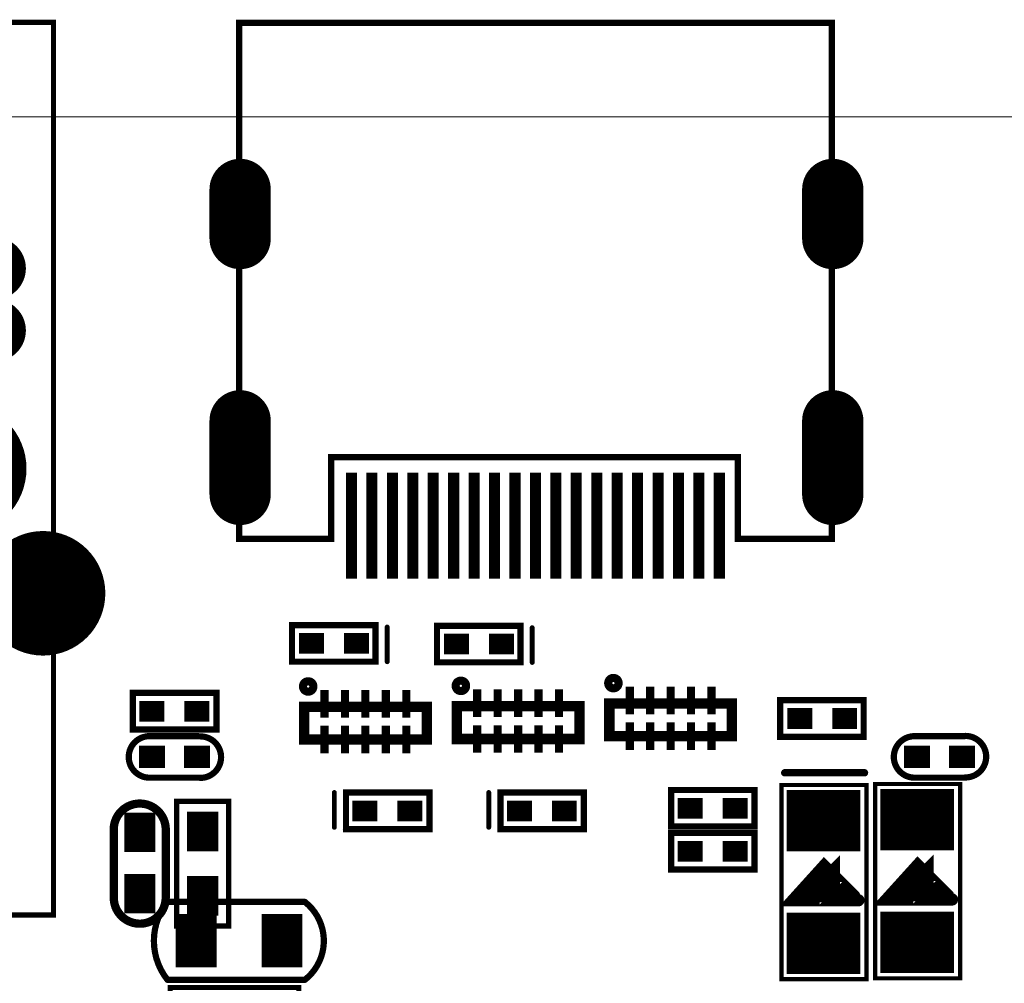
# Model space of a CAD drawing. Extents: x 68 to 180, y 55 to 144.
# Tile 18 of 27: x 101 to 125, y 117 to 140. Entities that reach past the tile are written whole.
import ezdxf

# ---------------------------------------------------------------- set-up
doc = ezdxf.new("R2010")
doc.units = 0
doc.header["$MEASUREMENT"] = 0
doc.layers.get('0').update_dxf_attribs({"linetype": 'CONTINUOUS'})
for name, color, linetype in [('BOARD_OUTLINE_00', 2, 'CONTINUOUS'), ('DRIL_NPLTE_THRU_01', 16, 'CONTINUOUS'), ('DRIL_NPLTE_THRU_02', 4, 'CONTINUOUS'), ('DRIL_NPLTE_THRU_03', 96, 'CONTINUOUS'), ('DRIL_NPLTE_THRU_04', 136, 'CONTINUOUS'), ('DRIL_NPLTE_THRU_05', 34, 'CONTINUOUS'), ('DRIL_NPLTE_THRU_06', 176, 'CONTINUOUS'), ('DRIL_PLTE_THRU_01', 16, 'CONTINUOUS'), ('DRIL_PLTE_THRU_02', 4, 'CONTINUOUS'), ('DRIL_PLTE_THRU_03', 96, 'CONTINUOUS'), ('DRIL_PLTE_THRU_04', 136, 'CONTINUOUS'), ('DRIL_PLTE_THRU_05', 34, 'CONTINUOUS'), ('DRIL_PLTE_THRU_06', 176, 'CONTINUOUS'), ('DRIL_SYMBOL', 2, 'CONTINUOUS'), ('PADS_BOT', 5, 'CONTINUOUS'), ('PADS_INNER', 1, 'CONTINUOUS'), ('PADS_TOP', 1, 'CONTINUOUS'), ('PADS_XR_04', 4, 'CONTINUOUS'), ('PART_BOT_2DLINE_00', 253, 'CONTINUOUS'), ('PART_TOP_2DLINE_00', 67, 'CONTINUOUS'), ('PART_TOP_2DLINE_129', 130, 'CONTINUOUS')]:
    doc.layers.add(name, color=color, linetype=linetype)

# ---------------------------------------------------------------- blocks, each defined once
blk = doc.blocks.new('BOARD_5728')
at = {"layer": 'BOARD_OUTLINE_00', "const_width": 0.0254}
blk.add_lwpolyline([(0, -12.664, -0.306685), (1, -11.664), (110.44, -11.664, -0.233627), (111.44, -12.664), (111.44, -92.464, -0.199366), (110.44, -93.464), (1, -93.464, -0.298113), (0, -92.464), (0, -85.073), (12, -85.073), (12, -50.989), (2.337, -50.989), (2.356, -32.194), (0, -32.194)], format="xyb", close=True, dxfattribs=at)
blk = doc.blocks.new('SMOOTH_0$2032')
at = {"const_width": 0.1016}
blk.add_lwpolyline([(-0.0508, 0, 1), (0.0508, 0, 1)], format="xyb", close=True, dxfattribs=at)
blk = doc.blocks.new('PART_BODY_TOP_5734')
at = {"layer": 'PART_TOP_2DLINE_00', "const_width": 0.2032}
blk.add_lwpolyline([(-0.025146, 0.635), (1.575054, 0.635, -1.036434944), (1.575054, -0.635), (-0.025146, -0.635, -1.07236871)], format="xyb", close=True, dxfattribs=at)
at = {"layer": 'PART_TOP_2DLINE_00'}
for p in [(-0.025146, 0.635), (1.575054, 0.635), (-0.025146, -0.635), (1.575054, -0.635)]:
    blk.add_blockref('SMOOTH_0$2032', p, dxfattribs=at)
blk = doc.blocks.new('DRIL_HOLE_0')
blk.add_lwpolyline([(0, 0, 1), (0, 0, 1)], format="xyb", close=True)
blk = doc.blocks.new('PAD_0')
blk.add_lwpolyline([(0, 0, 1), (0, 0, 1)], format="xyb", close=True)
blk = doc.blocks.new('PAD_7')
at = {"const_width": 0.762}
blk.add_lwpolyline([(-0.4826, 0), (0.4826, 0)], dxfattribs=at)
blk = doc.blocks.new('STK_TOP_19')
at = {"layer": 'DRIL_PLTE_THRU_01'}
blk.add_blockref('DRIL_HOLE_0', (0, 0), dxfattribs=at)
at = {"layer": 'DRIL_PLTE_THRU_02'}
blk.add_blockref('DRIL_HOLE_0', (0, 0), dxfattribs=at)
at = {"layer": 'DRIL_PLTE_THRU_03'}
blk.add_blockref('DRIL_HOLE_0', (0, 0), dxfattribs=at)
at = {"layer": 'DRIL_PLTE_THRU_04'}
blk.add_blockref('DRIL_HOLE_0', (0, 0), dxfattribs=at)
at = {"layer": 'DRIL_PLTE_THRU_05'}
blk.add_blockref('DRIL_HOLE_0', (0, 0), dxfattribs=at)
at = {"layer": 'DRIL_PLTE_THRU_06'}
blk.add_blockref('DRIL_HOLE_0', (0, 0), dxfattribs=at)
at = {"layer": 'PADS_BOT'}
blk.add_blockref('PAD_0', (0, 0), dxfattribs=at)
at = {"layer": 'PADS_INNER'}
blk.add_blockref('PAD_0', (0, 0), dxfattribs=at)
at = {"layer": 'PADS_TOP'}
blk.add_blockref('PAD_7', (0, 0), dxfattribs=at)
blk = doc.blocks.new('SYM_TOP_17')
for name, p in [('PART_BODY_TOP_5734', (0, 0)), ('STK_TOP_19', (0, 0)), ('STK_TOP_19', (1.500124, 0))]:
    blk.add_blockref(name, p)
blk = doc.blocks.new('PART_TOP_42')
blk.add_blockref('SYM_TOP_17', (0, 0))
blk = doc.blocks.new('SMOOTH_0$1524')
at = {"const_width": 0.0762}
blk.add_lwpolyline([(-0.0381, 0, 1), (0.0381, 0, 1)], format="xyb", close=True, dxfattribs=at)
blk = doc.blocks.new('PART_BODY_BOT_5737')
at = {"layer": 'PART_BOT_2DLINE_00', "const_width": 0.1524}
blk.add_lwpolyline([(-1.750822, 0.96266), (1.61183, 0.96266, -0.486113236), (1.61183, -0.94234), (-1.750822, -0.94234, -0.348726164)], format="xyb", close=True, dxfattribs=at)
at = {"layer": 'PART_BOT_2DLINE_00'}
for p in [(-1.750822, 0.96266), (1.61183, 0.96266), (-1.750822, -0.94234), (1.61183, -0.94234)]:
    blk.add_blockref('SMOOTH_0$1524', p, dxfattribs=at)
blk = doc.blocks.new('PAD_8')
at = {"const_width": 0.999998}
blk.add_lwpolyline([(-0.649986, 0), (0.649986, 0)], dxfattribs=at)
blk = doc.blocks.new('STK_BOT_21')
at = {"layer": 'DRIL_PLTE_THRU_01'}
blk.add_blockref('DRIL_HOLE_0', (0, 0), dxfattribs=at)
at = {"layer": 'DRIL_PLTE_THRU_02'}
blk.add_blockref('DRIL_HOLE_0', (0, 0), dxfattribs=at)
at = {"layer": 'DRIL_PLTE_THRU_03'}
blk.add_blockref('DRIL_HOLE_0', (0, 0), dxfattribs=at)
at = {"layer": 'DRIL_PLTE_THRU_04'}
blk.add_blockref('DRIL_HOLE_0', (0, 0), dxfattribs=at)
at = {"layer": 'DRIL_PLTE_THRU_05'}
blk.add_blockref('DRIL_HOLE_0', (0, 0), dxfattribs=at)
at = {"layer": 'DRIL_PLTE_THRU_06'}
blk.add_blockref('DRIL_HOLE_0', (0, 0), dxfattribs=at)
at = {"layer": 'PADS_BOT', "rotation": 90}
blk.add_blockref('PAD_8', (0, 0), dxfattribs=at)
at = {"layer": 'PADS_INNER'}
blk.add_blockref('PAD_0', (0, 0), dxfattribs=at)
at = {"layer": 'PADS_TOP'}
blk.add_blockref('PAD_0', (0, 0), dxfattribs=at)
blk = doc.blocks.new('SYM_BOT_20')
for name, p in [('PART_BODY_BOT_5737', (0, 0)), ('STK_BOT_21', (-1.050036, 0.004572)), ('STK_BOT_21', (1.050036, 0.004572))]:
    blk.add_blockref(name, p)
blk = doc.blocks.new('PART_BOT_54')
blk.add_blockref('SYM_BOT_20', (0, 0))
blk = doc.blocks.new('SMOOTH_0$127')
at = {"const_width": 0.0635}
blk.add_lwpolyline([(-0.03175, 0, 1), (0.03175, 0, 1)], format="xyb", close=True, dxfattribs=at)
blk = doc.blocks.new('PART_BODY_BOT_5740')
at = {"layer": 'PART_BOT_2DLINE_00', "const_width": 0.127}
blk.add_lwpolyline([(-1.6, 1.25), (1.55, 1.25), (1.55, -1.25), (-1.6, -1.25)], close=True, dxfattribs=at)
at = {"layer": 'PART_BOT_2DLINE_00'}
for p in [(-1.6, 1.25), (1.55, 1.25), (-1.6, -1.25), (1.55, -1.25)]:
    blk.add_blockref('SMOOTH_0$127', p, dxfattribs=at)
blk = doc.blocks.new('PAD_9')
at = {"const_width": 1}
blk.add_lwpolyline([(-1.1, 0), (1.1, 0)], dxfattribs=at)
blk = doc.blocks.new('STK_BOT_25')
at = {"layer": 'DRIL_NPLTE_THRU_01'}
blk.add_blockref('DRIL_HOLE_0', (0, 0), dxfattribs=at)
at = {"layer": 'DRIL_NPLTE_THRU_02'}
blk.add_blockref('DRIL_HOLE_0', (0, 0), dxfattribs=at)
at = {"layer": 'DRIL_NPLTE_THRU_03'}
blk.add_blockref('DRIL_HOLE_0', (0, 0), dxfattribs=at)
at = {"layer": 'DRIL_NPLTE_THRU_04'}
blk.add_blockref('DRIL_HOLE_0', (0, 0), dxfattribs=at)
at = {"layer": 'DRIL_NPLTE_THRU_05'}
blk.add_blockref('DRIL_HOLE_0', (0, 0), dxfattribs=at)
at = {"layer": 'DRIL_NPLTE_THRU_06'}
blk.add_blockref('DRIL_HOLE_0', (0, 0), dxfattribs=at)
at = {"layer": 'PADS_BOT', "rotation": 90}
blk.add_blockref('PAD_9', (0, 0), dxfattribs=at)
at = {"layer": 'PADS_INNER'}
blk.add_blockref('PAD_0', (0, 0), dxfattribs=at)
at = {"layer": 'PADS_TOP'}
blk.add_blockref('PAD_0', (0, 0), dxfattribs=at)
blk = doc.blocks.new('SYM_BOT_23')
for name, p in [('STK_BOT_25', (-0.85, 0)), ('STK_BOT_25', (0.85, 0)), ('PART_BODY_BOT_5740', (0, 0))]:
    blk.add_blockref(name, p)
blk = doc.blocks.new('PART_BOT_56')
blk.add_blockref('SYM_BOT_23', (0, 0))
blk = doc.blocks.new('SMOOTH_0$0508')
at = {"const_width": 0.0254}
blk.add_lwpolyline([(-0.0127, 0, 1), (0.0127, 0, 1)], format="xyb", close=True, dxfattribs=at)
blk = doc.blocks.new('PART_BODY_TOP_5752')
at = {"layer": 'PART_TOP_2DLINE_00', "const_width": 0.152}
blk.add_lwpolyline([(11.75, -0.325), (11.75, 12.3), (-2.75, 12.3), (-2.75, -0.325), (-0.5, -0.325), (-0.5, 1.675), (9.45, 1.675), (9.45, -0.325)], close=True, dxfattribs=at)
at = {"layer": 'PART_TOP_2DLINE_129', "const_width": 0.0508}
for points in [[(-3.126, 7.24), (-3.126, 8.01, -1), (-2.324, 8.01), (-2.324, 7.24, -1)], [(11.374, 7.24), (11.374, 8.01, -1), (12.176, 8.01), (12.176, 7.24, -1)], [(-3.126, 0.815), (-3.126, 2.515, -1), (-2.324, 2.515), (-2.324, 0.815, -1)], [(11.374, 0.815), (11.374, 2.515, -1), (12.176, 2.515), (12.176, 0.815, -1)]]:
    blk.add_lwpolyline(points, format="xyb", close=True, dxfattribs=at)
at = {"layer": 'PART_TOP_2DLINE_00'}
for p in [(-2.75, 12.3), (11.75, 12.3), (-0.5, 1.675), (9.45, 1.675), (-2.75, -0.325), (-0.5, -0.325), (9.45, -0.325), (11.75, -0.325)]:
    blk.add_blockref('SMOOTH_0$1524', p, dxfattribs=at)
at = {"layer": 'PART_TOP_2DLINE_129'}
for p in [(-3.126, 8.01), (11.374, 8.01), (-3.126, 7.24), (11.374, 7.24), (-3.126, 2.515), (11.374, 2.515), (-3.126, 0.815), (11.374, 0.815)]:
    blk.add_blockref('SMOOTH_0$0508', p, dxfattribs=at)
blk = doc.blocks.new('PAD_26')
at = {"const_width": 0.27}
blk.add_lwpolyline([(-1.3, 0), (1.3, 0)], dxfattribs=at)
blk = doc.blocks.new('STK_TOP_44')
at = {"layer": 'DRIL_PLTE_THRU_01'}
blk.add_blockref('DRIL_HOLE_0', (0, 0), dxfattribs=at)
at = {"layer": 'DRIL_PLTE_THRU_02'}
blk.add_blockref('DRIL_HOLE_0', (0, 0), dxfattribs=at)
at = {"layer": 'DRIL_PLTE_THRU_03'}
blk.add_blockref('DRIL_HOLE_0', (0, 0), dxfattribs=at)
at = {"layer": 'DRIL_PLTE_THRU_04'}
blk.add_blockref('DRIL_HOLE_0', (0, 0), dxfattribs=at)
at = {"layer": 'DRIL_PLTE_THRU_05'}
blk.add_blockref('DRIL_HOLE_0', (0, 0), dxfattribs=at)
at = {"layer": 'DRIL_PLTE_THRU_06'}
blk.add_blockref('DRIL_HOLE_0', (0, 0), dxfattribs=at)
at = {"layer": 'PADS_BOT'}
blk.add_blockref('PAD_0', (0, 0), dxfattribs=at)
at = {"layer": 'PADS_INNER'}
blk.add_blockref('PAD_0', (0, 0), dxfattribs=at)
at = {"layer": 'PADS_TOP', "rotation": 90}
blk.add_blockref('PAD_26', (0, 0), dxfattribs=at)
blk = doc.blocks.new('DRIL_SLOT_0003100062000000900')
at = {"const_width": 0.4}
blk.add_lwpolyline([(0.2, -0.4), (0.2, 0.4, 1), (-0.2, 0.4), (-0.2, -0.4, 1)], format="xyb", close=True, dxfattribs=at)
blk = doc.blocks.new('PAD_27')
at = {"const_width": 0.75}
blk.add_lwpolyline([(-0.6, -0.375), (0.6, -0.375, 1), (0.6, 0.375), (-0.6, 0.375, 1)], format="xyb", close=True, dxfattribs=at)
blk = doc.blocks.new('STK_TOP_45')
at = {"layer": 'DRIL_PLTE_THRU_01'}
blk.add_blockref('DRIL_SLOT_0003100062000000900', (0, 0), dxfattribs=at)
at = {"layer": 'DRIL_PLTE_THRU_02'}
blk.add_blockref('DRIL_SLOT_0003100062000000900', (0, 0), dxfattribs=at)
at = {"layer": 'DRIL_PLTE_THRU_03'}
blk.add_blockref('DRIL_SLOT_0003100062000000900', (0, 0), dxfattribs=at)
at = {"layer": 'DRIL_PLTE_THRU_04'}
blk.add_blockref('DRIL_SLOT_0003100062000000900', (0, 0), dxfattribs=at)
at = {"layer": 'DRIL_PLTE_THRU_05'}
blk.add_blockref('DRIL_SLOT_0003100062000000900', (0, 0), dxfattribs=at)
at = {"layer": 'DRIL_PLTE_THRU_06'}
blk.add_blockref('DRIL_SLOT_0003100062000000900', (0, 0), dxfattribs=at)
at = {"layer": 'PADS_BOT', "rotation": 90}
blk.add_blockref('PAD_27', (0, 0), dxfattribs=at)
at = {"layer": 'PADS_INNER', "rotation": 90}
blk.add_blockref('PAD_27', (0, 0), dxfattribs=at)
at = {"layer": 'PADS_TOP', "rotation": 90}
blk.add_blockref('PAD_27', (0, 0), dxfattribs=at)
blk = doc.blocks.new('DRIL_SLOT_0003900098000000900')
at = {"const_width": 0.5}
blk.add_lwpolyline([(0.25, -0.75), (0.25, 0.75, 1), (-0.25, 0.75), (-0.25, -0.75, 1)], format="xyb", close=True, dxfattribs=at)
blk = doc.blocks.new('PAD_28')
at = {"const_width": 0.75}
blk.add_lwpolyline([(-0.9, -0.375), (0.9, -0.375, 1), (0.9, 0.375), (-0.9, 0.375, 1)], format="xyb", close=True, dxfattribs=at)
blk = doc.blocks.new('STK_TOP_46')
at = {"layer": 'DRIL_PLTE_THRU_01'}
blk.add_blockref('DRIL_SLOT_0003900098000000900', (0, 0), dxfattribs=at)
at = {"layer": 'DRIL_PLTE_THRU_02'}
blk.add_blockref('DRIL_SLOT_0003900098000000900', (0, 0), dxfattribs=at)
at = {"layer": 'DRIL_PLTE_THRU_03'}
blk.add_blockref('DRIL_SLOT_0003900098000000900', (0, 0), dxfattribs=at)
at = {"layer": 'DRIL_PLTE_THRU_04'}
blk.add_blockref('DRIL_SLOT_0003900098000000900', (0, 0), dxfattribs=at)
at = {"layer": 'DRIL_PLTE_THRU_05'}
blk.add_blockref('DRIL_SLOT_0003900098000000900', (0, 0), dxfattribs=at)
at = {"layer": 'DRIL_PLTE_THRU_06'}
blk.add_blockref('DRIL_SLOT_0003900098000000900', (0, 0), dxfattribs=at)
at = {"layer": 'PADS_BOT', "rotation": 90}
blk.add_blockref('PAD_28', (0, 0), dxfattribs=at)
at = {"layer": 'PADS_INNER', "rotation": 90}
blk.add_blockref('PAD_28', (0, 0), dxfattribs=at)
at = {"layer": 'PADS_TOP', "rotation": 90}
blk.add_blockref('PAD_28', (0, 0), dxfattribs=at)
blk = doc.blocks.new('SYM_TOP_35')
for name, p in [('PART_BODY_TOP_5752', (0, 0)), ('STK_TOP_45', (-2.725, 7.625)), ('STK_TOP_45', (11.775, 7.625)), ('STK_TOP_46', (-2.725, 1.665)), ('STK_TOP_46', (11.775, 1.665)), ('STK_TOP_44', (0, 0)), ('STK_TOP_44', (0.5, 0)), ('STK_TOP_44', (1, 0)), ('STK_TOP_44', (1.5, 0)), ('STK_TOP_44', (2, 0)), ('STK_TOP_44', (2.5, 0)), ('STK_TOP_44', (3, 0)), ('STK_TOP_44', (3.5, 0)), ('STK_TOP_44', (4, 0)), ('STK_TOP_44', (4.5, 0)), ('STK_TOP_44', (5, 0)), ('STK_TOP_44', (5.5, 0)), ('STK_TOP_44', (6, 0)), ('STK_TOP_44', (6.5, 0)), ('STK_TOP_44', (7, 0)), ('STK_TOP_44', (7.5, 0)), ('STK_TOP_44', (8, 0)), ('STK_TOP_44', (8.5, 0)), ('STK_TOP_44', (9, 0))]:
    blk.add_blockref(name, p)
blk = doc.blocks.new('PART_TOP_82')
blk.add_blockref('SYM_TOP_35', (0, 0))
blk = doc.blocks.new('PART_BODY_TOP_5755')
at = {"layer": 'PART_TOP_2DLINE_00', "const_width": 0.127}
blk.add_lwpolyline([(-7.999984, -10.919968), (-7.999984, 10.919968), (7.999986, 10.919968), (7.999986, -10.919968), (-7.999984, -10.919968)], dxfattribs=at)
at = {"layer": 'PART_TOP_2DLINE_00'}
for p in [(-7.999984, 10.919968), (7.999986, 10.919968), (-7.999984, -10.919968), (-7.999984, -10.919968), (7.999986, -10.919968)]:
    blk.add_blockref('SMOOTH_0$127', p, dxfattribs=at)
blk = doc.blocks.new('DRIL_SYMBOL_0$89')
at = {"layer": 'DRIL_SYMBOL', "const_width": 0.0508}
for points in [[(0, -0.254), (0, 0.254)], [(-0.254, 0), (0.254, 0)]]:
    blk.add_lwpolyline(points, dxfattribs=at)
blk = doc.blocks.new('DRIL_HOLE_0$89')
at = {"const_width": 0.445}
blk.add_lwpolyline([(-0.2225, 0, 1), (0.2225, 0, 1)], format="xyb", close=True, dxfattribs=at)
blk.add_blockref('DRIL_SYMBOL_0$89', (0, 0))
blk = doc.blocks.new('PAD_30')
at = {"const_width": 1.5}
blk.add_lwpolyline([(-0.75, 0), (0.75, 0)], dxfattribs=at)
blk = doc.blocks.new('PAD_31')
at = {"const_width": 1.599945}
blk.add_lwpolyline([(-0.799972, 0), (0.799972, 0)], dxfattribs=at)
blk = doc.blocks.new('STK_TOP_50')
at = {"layer": 'DRIL_PLTE_THRU_01'}
blk.add_blockref('DRIL_HOLE_0$89', (0, 0), dxfattribs=at)
at = {"layer": 'DRIL_PLTE_THRU_02'}
blk.add_blockref('DRIL_HOLE_0$89', (0, 0), dxfattribs=at)
at = {"layer": 'DRIL_PLTE_THRU_03'}
blk.add_blockref('DRIL_HOLE_0$89', (0, 0), dxfattribs=at)
at = {"layer": 'DRIL_PLTE_THRU_04'}
blk.add_blockref('DRIL_HOLE_0$89', (0, 0), dxfattribs=at)
at = {"layer": 'DRIL_PLTE_THRU_05'}
blk.add_blockref('DRIL_HOLE_0$89', (0, 0), dxfattribs=at)
at = {"layer": 'DRIL_PLTE_THRU_06'}
blk.add_blockref('DRIL_HOLE_0$89', (0, 0), dxfattribs=at)
at = {"layer": 'PADS_BOT'}
blk.add_blockref('PAD_30', (0, 0), dxfattribs=at)
at = {"layer": 'PADS_INNER'}
blk.add_blockref('PAD_30', (0, 0), dxfattribs=at)
at = {"layer": 'PADS_TOP'}
blk.add_blockref('PAD_30', (0, 0), dxfattribs=at)
at = {"layer": 'PADS_XR_04'}
blk.add_blockref('PAD_31', (0, 0), dxfattribs=at)
blk = doc.blocks.new('DRIL_SYMBOL_0$8999213333')
at = {"layer": 'DRIL_SYMBOL', "const_width": 0.0508}
for points in [[(0, -0.254), (0, 0.254)], [(-0.254, 0), (0.254, 0)]]:
    blk.add_lwpolyline(points, dxfattribs=at)
blk = doc.blocks.new('DRIL_HOLE_0$8999213333')
at = {"const_width": 0.44996}
blk.add_lwpolyline([(-0.22498, 0, 1), (0.22498, 0, 1)], format="xyb", close=True, dxfattribs=at)
blk.add_blockref('DRIL_SYMBOL_0$8999213333', (0, 0))
blk = doc.blocks.new('PAD_32')
at = {"const_width": 0.75}
blk.add_lwpolyline([(0, -0.375, 1), (0, 0.375, 1)], format="xyb", close=True, dxfattribs=at)
blk = doc.blocks.new('PAD_33')
at = {"const_width": 0.799972}
blk.add_lwpolyline([(0, -0.399986, 1), (0, 0.399986, 1)], format="xyb", close=True, dxfattribs=at)
blk = doc.blocks.new('STK_TOP_49')
at = {"layer": 'DRIL_PLTE_THRU_01'}
blk.add_blockref('DRIL_HOLE_0$8999213333', (0, 0), dxfattribs=at)
at = {"layer": 'DRIL_PLTE_THRU_02'}
blk.add_blockref('DRIL_HOLE_0$8999213333', (0, 0), dxfattribs=at)
at = {"layer": 'DRIL_PLTE_THRU_03'}
blk.add_blockref('DRIL_HOLE_0$8999213333', (0, 0), dxfattribs=at)
at = {"layer": 'DRIL_PLTE_THRU_04'}
blk.add_blockref('DRIL_HOLE_0$8999213333', (0, 0), dxfattribs=at)
at = {"layer": 'DRIL_PLTE_THRU_05'}
blk.add_blockref('DRIL_HOLE_0$8999213333', (0, 0), dxfattribs=at)
at = {"layer": 'DRIL_PLTE_THRU_06'}
blk.add_blockref('DRIL_HOLE_0$8999213333', (0, 0), dxfattribs=at)
at = {"layer": 'PADS_BOT'}
blk.add_blockref('PAD_32', (0, 0), dxfattribs=at)
at = {"layer": 'PADS_INNER'}
blk.add_blockref('PAD_32', (0, 0), dxfattribs=at)
at = {"layer": 'PADS_TOP'}
blk.add_blockref('PAD_32', (0, 0), dxfattribs=at)
at = {"layer": 'PADS_XR_04'}
blk.add_blockref('PAD_33', (0, 0), dxfattribs=at)
blk = doc.blocks.new('DRIL_SLOT_0004000051000000000')
at = {"const_width": 0.51}
blk.add_lwpolyline([(-0.14, -0.255), (0.14, -0.255, 1), (0.14, 0.255), (-0.14, 0.255, 1)], format="xyb", close=True, dxfattribs=at)
blk = doc.blocks.new('PAD_6')
at = {"const_width": 0.762}
blk.add_lwpolyline([(0, -0.381, 1), (0, 0.381, 1)], format="xyb", close=True, dxfattribs=at)
blk = doc.blocks.new('PAD_34')
at = {"const_width": 0.889}
blk.add_lwpolyline([(0, -0.4445, 1), (0, 0.4445, 1)], format="xyb", close=True, dxfattribs=at)
blk = doc.blocks.new('PAD_35')
at = {"const_width": 0.762}
blk.add_lwpolyline([(-0.238, -0.381), (0.238, -0.381, 1), (0.238, 0.381), (-0.238, 0.381, 1)], format="xyb", close=True, dxfattribs=at)
blk = doc.blocks.new('STK_TOP_51')
at = {"layer": 'DRIL_PLTE_THRU_01'}
blk.add_blockref('DRIL_SLOT_0004000051000000000', (0, 0), dxfattribs=at)
at = {"layer": 'DRIL_PLTE_THRU_02'}
blk.add_blockref('DRIL_SLOT_0004000051000000000', (0, 0), dxfattribs=at)
at = {"layer": 'DRIL_PLTE_THRU_03'}
blk.add_blockref('DRIL_SLOT_0004000051000000000', (0, 0), dxfattribs=at)
at = {"layer": 'DRIL_PLTE_THRU_04'}
blk.add_blockref('DRIL_SLOT_0004000051000000000', (0, 0), dxfattribs=at)
at = {"layer": 'DRIL_PLTE_THRU_05'}
blk.add_blockref('DRIL_SLOT_0004000051000000000', (0, 0), dxfattribs=at)
at = {"layer": 'DRIL_PLTE_THRU_06'}
blk.add_blockref('DRIL_SLOT_0004000051000000000', (0, 0), dxfattribs=at)
at = {"layer": 'PADS_BOT'}
blk.add_blockref('PAD_6', (0, 0), dxfattribs=at)
at = {"layer": 'PADS_INNER'}
blk.add_blockref('PAD_6', (0, 0), dxfattribs=at)
at = {"layer": 'PADS_TOP'}
blk.add_blockref('PAD_35', (0, 0), dxfattribs=at)
at = {"layer": 'PADS_XR_04'}
blk.add_blockref('PAD_34', (0, 0), dxfattribs=at)
blk = doc.blocks.new('DRIL_SYMBOL_3$24993')
at = {"layer": 'DRIL_SYMBOL', "const_width": 0.0508}
for points in [[(0, -0.254), (0, 0.254)], [(-0.254, 0), (0.254, 0)]]:
    blk.add_lwpolyline(points, dxfattribs=at)
blk = doc.blocks.new('DRIL_HOLE_3$24993')
at = {"const_width": 1.624965}
blk.add_lwpolyline([(-0.812482, 0, 1), (0.812482, 0, 1)], format="xyb", close=True, dxfattribs=at)
blk.add_blockref('DRIL_SYMBOL_3$24993', (0, 0))
blk = doc.blocks.new('PAD_36')
at = {"const_width": 1.624964}
blk.add_lwpolyline([(0, -0.812482, 1), (0, 0.812482, 1)], format="xyb", close=True, dxfattribs=at)
blk = doc.blocks.new('STK_TOP_52')
at = {"layer": 'DRIL_NPLTE_THRU_01'}
blk.add_blockref('DRIL_HOLE_3$24993', (0, 0), dxfattribs=at)
at = {"layer": 'DRIL_NPLTE_THRU_02'}
blk.add_blockref('DRIL_HOLE_3$24993', (0, 0), dxfattribs=at)
at = {"layer": 'DRIL_NPLTE_THRU_03'}
blk.add_blockref('DRIL_HOLE_3$24993', (0, 0), dxfattribs=at)
at = {"layer": 'DRIL_NPLTE_THRU_04'}
blk.add_blockref('DRIL_HOLE_3$24993', (0, 0), dxfattribs=at)
at = {"layer": 'DRIL_NPLTE_THRU_05'}
blk.add_blockref('DRIL_HOLE_3$24993', (0, 0), dxfattribs=at)
at = {"layer": 'DRIL_NPLTE_THRU_06'}
blk.add_blockref('DRIL_HOLE_3$24993', (0, 0), dxfattribs=at)
at = {"layer": 'PADS_BOT'}
blk.add_blockref('PAD_36', (0, 0), dxfattribs=at)
at = {"layer": 'PADS_INNER'}
blk.add_blockref('PAD_36', (0, 0), dxfattribs=at)
at = {"layer": 'PADS_TOP'}
blk.add_blockref('PAD_36', (0, 0), dxfattribs=at)
at = {"layer": 'PADS_XR_04'}
blk.add_blockref('PAD_36', (0, 0), dxfattribs=at)
blk = doc.blocks.new('DRIL_SYMBOL_3$2499293333')
at = {"layer": 'DRIL_SYMBOL', "const_width": 0.0508}
for points in [[(0, -0.254), (0, 0.254)], [(-0.254, 0), (0.254, 0)]]:
    blk.add_lwpolyline(points, dxfattribs=at)
blk = doc.blocks.new('DRIL_HOLE_3$2499293333')
at = {"const_width": 1.624965}
blk.add_lwpolyline([(-0.812482, 0, 1), (0.812482, 0, 1)], format="xyb", close=True, dxfattribs=at)
blk.add_blockref('DRIL_SYMBOL_3$2499293333', (0, 0))
blk = doc.blocks.new('STK_TOP_53')
at = {"layer": 'DRIL_PLTE_THRU_01'}
blk.add_blockref('DRIL_HOLE_3$2499293333', (0, 0), dxfattribs=at)
at = {"layer": 'DRIL_PLTE_THRU_02'}
blk.add_blockref('DRIL_HOLE_3$2499293333', (0, 0), dxfattribs=at)
at = {"layer": 'DRIL_PLTE_THRU_03'}
blk.add_blockref('DRIL_HOLE_3$2499293333', (0, 0), dxfattribs=at)
at = {"layer": 'DRIL_PLTE_THRU_04'}
blk.add_blockref('DRIL_HOLE_3$2499293333', (0, 0), dxfattribs=at)
at = {"layer": 'DRIL_PLTE_THRU_05'}
blk.add_blockref('DRIL_HOLE_3$2499293333', (0, 0), dxfattribs=at)
at = {"layer": 'DRIL_PLTE_THRU_06'}
blk.add_blockref('DRIL_HOLE_3$2499293333', (0, 0), dxfattribs=at)
at = {"layer": 'PADS_BOT'}
blk.add_blockref('PAD_36', (0, 0), dxfattribs=at)
at = {"layer": 'PADS_INNER'}
blk.add_blockref('PAD_36', (0, 0), dxfattribs=at)
at = {"layer": 'PADS_TOP'}
blk.add_blockref('PAD_36', (0, 0), dxfattribs=at)
at = {"layer": 'PADS_XR_04'}
blk.add_blockref('PAD_36', (0, 0), dxfattribs=at)
blk = doc.blocks.new('DRIL_SYMBOL_1$63')
at = {"layer": 'DRIL_SYMBOL', "const_width": 0.0508}
for points in [[(0, -0.254), (0, 0.254)], [(-0.254, 0), (0.254, 0)]]:
    blk.add_lwpolyline(points, dxfattribs=at)
blk = doc.blocks.new('DRIL_HOLE_1$63')
at = {"const_width": 0.815}
blk.add_lwpolyline([(-0.4075, 0, 1), (0.4075, 0, 1)], format="xyb", close=True, dxfattribs=at)
blk.add_blockref('DRIL_SYMBOL_1$63', (0, 0))
blk = doc.blocks.new('PAD_37')
at = {"const_width": 1.27}
blk.add_lwpolyline([(0, -0.635, 1), (0, 0.635, 1)], format="xyb", close=True, dxfattribs=at)
blk = doc.blocks.new('PAD_38')
at = {"const_width": 1.524}
blk.add_lwpolyline([(0, -0.762, 1), (0, 0.762, 1)], format="xyb", close=True, dxfattribs=at)
blk = doc.blocks.new('STK_TOP_54')
at = {"layer": 'DRIL_PLTE_THRU_01'}
blk.add_blockref('DRIL_HOLE_1$63', (0, 0), dxfattribs=at)
at = {"layer": 'DRIL_PLTE_THRU_02'}
blk.add_blockref('DRIL_HOLE_1$63', (0, 0), dxfattribs=at)
at = {"layer": 'DRIL_PLTE_THRU_03'}
blk.add_blockref('DRIL_HOLE_1$63', (0, 0), dxfattribs=at)
at = {"layer": 'DRIL_PLTE_THRU_04'}
blk.add_blockref('DRIL_HOLE_1$63', (0, 0), dxfattribs=at)
at = {"layer": 'DRIL_PLTE_THRU_05'}
blk.add_blockref('DRIL_HOLE_1$63', (0, 0), dxfattribs=at)
at = {"layer": 'DRIL_PLTE_THRU_06'}
blk.add_blockref('DRIL_HOLE_1$63', (0, 0), dxfattribs=at)
at = {"layer": 'PADS_BOT'}
blk.add_blockref('PAD_37', (0, 0), dxfattribs=at)
at = {"layer": 'PADS_INNER'}
blk.add_blockref('PAD_37', (0, 0), dxfattribs=at)
at = {"layer": 'PADS_TOP'}
blk.add_blockref('PAD_37', (0, 0), dxfattribs=at)
at = {"layer": 'PADS_XR_04'}
blk.add_blockref('PAD_38', (0, 0), dxfattribs=at)
blk = doc.blocks.new('SYM_TOP_38')
for name, p in [('PART_BODY_TOP_5755', (0, 0)), ('STK_TOP_51', (-6.32511, 4.89991)), ('STK_TOP_51', (-3.78511, 4.89991)), ('STK_TOP_51', (3.78511, 4.89991)), ('STK_TOP_51', (6.32511, 4.89991)), ('STK_TOP_51', (-6.32511, 3.37998)), ('STK_TOP_51', (-3.78511, 3.37998)), ('STK_TOP_51', (3.78511, 3.37998)), ('STK_TOP_51', (6.32511, 3.37998)), ('STK_TOP_52', (-5.715, 0)), ('STK_TOP_53', (5.715, 0)), ('STK_TOP_54', (-7.74497, -3.05003)), ('STK_TOP_54', (7.74497, -3.05003)), ('STK_TOP_49', (-5.72, -6.35)), ('STK_TOP_49', (-3.18, -6.35)), ('STK_TOP_49', (-0.64, -6.35)), ('STK_TOP_49', (1.9, -6.35)), ('STK_TOP_49', (4.44, -6.35)), ('STK_TOP_49', (-4.44, -8.89)), ('STK_TOP_49', (-1.9, -8.89)), ('STK_TOP_49', (0.64, -8.89)), ('STK_TOP_49', (3.18, -8.89)), ('STK_TOP_50', (5.72, -8.89))]:
    blk.add_blockref(name, p)
blk = doc.blocks.new('PART_TOP_84')
blk.add_blockref('SYM_TOP_38', (0, 0))
blk = doc.blocks.new('PART_BODY_TOP_5731')
at = {"layer": 'PART_TOP_2DLINE_00', "const_width": 0.152}
blk.add_lwpolyline([(-1.028, -0.449), (-1.028, 0.446), (1.015, 0.446), (1.015, -0.449)], close=True, dxfattribs=at)
at = {"layer": 'PART_TOP_2DLINE_00'}
for p in [(-1.028, 0.446), (1.015, 0.446), (-1.028, -0.449), (1.015, -0.449)]:
    blk.add_blockref('SMOOTH_0$1524', p, dxfattribs=at)
blk = doc.blocks.new('PAD_1')
at = {"const_width": 0.508}
blk.add_lwpolyline([(-0.305, 0), (0.305, 0)], dxfattribs=at)
blk = doc.blocks.new('STK_TOP_14')
at = {"layer": 'DRIL_PLTE_THRU_01'}
blk.add_blockref('DRIL_HOLE_0', (0, 0), dxfattribs=at)
at = {"layer": 'DRIL_PLTE_THRU_02'}
blk.add_blockref('DRIL_HOLE_0', (0, 0), dxfattribs=at)
at = {"layer": 'DRIL_PLTE_THRU_03'}
blk.add_blockref('DRIL_HOLE_0', (0, 0), dxfattribs=at)
at = {"layer": 'DRIL_PLTE_THRU_04'}
blk.add_blockref('DRIL_HOLE_0', (0, 0), dxfattribs=at)
at = {"layer": 'DRIL_PLTE_THRU_05'}
blk.add_blockref('DRIL_HOLE_0', (0, 0), dxfattribs=at)
at = {"layer": 'DRIL_PLTE_THRU_06'}
blk.add_blockref('DRIL_HOLE_0', (0, 0), dxfattribs=at)
at = {"layer": 'PADS_BOT'}
blk.add_blockref('PAD_0', (0, 0), dxfattribs=at)
at = {"layer": 'PADS_INNER'}
blk.add_blockref('PAD_0', (0, 0), dxfattribs=at)
at = {"layer": 'PADS_TOP'}
blk.add_blockref('PAD_1', (0, 0), dxfattribs=at)
blk = doc.blocks.new('SYM_TOP_14')
for name, p in [('PART_BODY_TOP_5731', (0, 0)), ('STK_TOP_14', (-0.55, 0)), ('STK_TOP_14', (0.55, 0))]:
    blk.add_blockref(name, p)
blk = doc.blocks.new('PART_TOP_137')
blk.add_blockref('SYM_TOP_14', (0, 0))
blk = doc.blocks.new('PART_TOP_210')
blk.add_blockref('SYM_TOP_14', (0, 0))
blk = doc.blocks.new('PART_TOP_211')
blk.add_blockref('SYM_TOP_14', (0, 0))
blk = doc.blocks.new('PART_TOP_212')
blk.add_blockref('SYM_TOP_14', (0, 0))
blk = doc.blocks.new('PART_BODY_TOP_5768')
at = {"layer": 'PART_TOP_2DLINE_00', "const_width": 0.127}
blk.add_lwpolyline([(-1.524, 0.635), (1.524, 0.635), (1.524, -0.635), (-1.524, -0.635)], close=True, dxfattribs=at)
at = {"layer": 'PART_TOP_2DLINE_00'}
for p in [(-1.524, 0.635), (1.524, 0.635), (-1.524, -0.635), (1.524, -0.635)]:
    blk.add_blockref('SMOOTH_0$127', p, dxfattribs=at)
blk = doc.blocks.new('SYM_TOP_51')
for name, p in [('PART_BODY_TOP_5768', (0, 0)), ('STK_TOP_19', (-0.7874, 0)), ('STK_TOP_19', (0.7874, 0))]:
    blk.add_blockref(name, p)
blk = doc.blocks.new('PART_TOP_221')
blk.add_blockref('SYM_TOP_51', (0, 0))
blk = doc.blocks.new('SMOOTH_0$254')
at = {"const_width": 0.127}
blk.add_lwpolyline([(-0.0635, 0, 1), (0.0635, 0, 1)], format="xyb", close=True, dxfattribs=at)
blk = doc.blocks.new('PART_BODY_TOP_5775')
at = {"layer": 'PART_TOP_2DLINE_00', "const_width": 0.254}
blk.add_lwpolyline([(-1.5, 0.8625, 1), (-1.3, 0.8625, 1)], format="xyb", close=True, dxfattribs=at)
blk.add_lwpolyline([(-1.5, -0.4375), (-1.5, 0.3625), (1.5, 0.3625), (1.5, -0.4375)], close=True, dxfattribs=at)
at = {"layer": 'PART_TOP_2DLINE_00'}
for p in [(-1.5, 0.3625), (1.5, 0.3625), (-1.5, -0.4375), (1.5, -0.4375)]:
    blk.add_blockref('SMOOTH_0$254', p, dxfattribs=at)
blk = doc.blocks.new('PAD_60')
at = {"const_width": 0.2}
blk.add_lwpolyline([(-0.3375, 0), (0.3375, 0)], dxfattribs=at)
blk = doc.blocks.new('STK_TOP_81')
at = {"layer": 'DRIL_NPLTE_THRU_01'}
blk.add_blockref('DRIL_HOLE_0', (0, 0), dxfattribs=at)
at = {"layer": 'DRIL_NPLTE_THRU_02'}
blk.add_blockref('DRIL_HOLE_0', (0, 0), dxfattribs=at)
at = {"layer": 'DRIL_NPLTE_THRU_03'}
blk.add_blockref('DRIL_HOLE_0', (0, 0), dxfattribs=at)
at = {"layer": 'DRIL_NPLTE_THRU_04'}
blk.add_blockref('DRIL_HOLE_0', (0, 0), dxfattribs=at)
at = {"layer": 'DRIL_NPLTE_THRU_05'}
blk.add_blockref('DRIL_HOLE_0', (0, 0), dxfattribs=at)
at = {"layer": 'DRIL_NPLTE_THRU_06'}
blk.add_blockref('DRIL_HOLE_0', (0, 0), dxfattribs=at)
at = {"layer": 'PADS_BOT'}
blk.add_blockref('PAD_0', (0, 0), dxfattribs=at)
at = {"layer": 'PADS_INNER'}
blk.add_blockref('PAD_0', (0, 0), dxfattribs=at)
at = {"layer": 'PADS_TOP', "rotation": 90}
blk.add_blockref('PAD_60', (0, 0), dxfattribs=at)
blk = doc.blocks.new('SYM_TOP_58')
for name, p in [('PART_BODY_TOP_5775', (0, 0)), ('STK_TOP_81', (-1, 0.4375)), ('STK_TOP_81', (-0.5, 0.4375)), ('STK_TOP_81', (0, 0.4375)), ('STK_TOP_81', (0.5, 0.4375)), ('STK_TOP_81', (1, 0.4375)), ('STK_TOP_81', (-1, -0.4375)), ('STK_TOP_81', (-0.5, -0.4375)), ('STK_TOP_81', (0, -0.4375)), ('STK_TOP_81', (0.5, -0.4375)), ('STK_TOP_81', (1, -0.4375))]:
    blk.add_blockref(name, p)
blk = doc.blocks.new('PART_TOP_229')
blk.add_blockref('SYM_TOP_58', (0, 0))
blk = doc.blocks.new('PART_TOP_230')
blk.add_blockref('SYM_TOP_58', (0, 0))
blk = doc.blocks.new('PART_TOP_231')
blk.add_blockref('SYM_TOP_58', (0, 0))
blk = doc.blocks.new('PART_BODY_TOP_5792')
at = {"layer": 'PART_TOP_2DLINE_00', "const_width": 0.1524}
for points in [[(-0.6096, -0.508, -1), (-0.6096, 0.508)], [(0.633804, 0.502572, -1), (0.633804, -0.513428)]]:
    blk.add_lwpolyline(points, format="xyb", dxfattribs=at)
for points in [[(-0.6096, 0.508), (0.5842, 0.508)], [(-0.5842, -0.508), (0.6096, -0.508)]]:
    blk.add_lwpolyline(points, dxfattribs=at)
at = {"layer": 'PART_TOP_2DLINE_00'}
for p in [(-0.6096, 0.508), (-0.6096, 0.508), (0.5842, 0.508), (0.633804, 0.502572), (-0.6096, -0.508), (-0.5842, -0.508), (0.6096, -0.508), (0.633804, -0.513428)]:
    blk.add_blockref('SMOOTH_0$1524', p, dxfattribs=at)
blk = doc.blocks.new('PAD_79')
at = {"const_width": 0.55}
blk.add_lwpolyline([(-0.3175, 0), (0.3175, 0)], dxfattribs=at)
blk = doc.blocks.new('STK_TOP_110')
at = {"layer": 'DRIL_PLTE_THRU_01'}
blk.add_blockref('DRIL_HOLE_0', (0, 0), dxfattribs=at)
at = {"layer": 'DRIL_PLTE_THRU_02'}
blk.add_blockref('DRIL_HOLE_0', (0, 0), dxfattribs=at)
at = {"layer": 'DRIL_PLTE_THRU_03'}
blk.add_blockref('DRIL_HOLE_0', (0, 0), dxfattribs=at)
at = {"layer": 'DRIL_PLTE_THRU_04'}
blk.add_blockref('DRIL_HOLE_0', (0, 0), dxfattribs=at)
at = {"layer": 'DRIL_PLTE_THRU_05'}
blk.add_blockref('DRIL_HOLE_0', (0, 0), dxfattribs=at)
at = {"layer": 'DRIL_PLTE_THRU_06'}
blk.add_blockref('DRIL_HOLE_0', (0, 0), dxfattribs=at)
at = {"layer": 'PADS_BOT'}
blk.add_blockref('PAD_0', (0, 0), dxfattribs=at)
at = {"layer": 'PADS_INNER'}
blk.add_blockref('PAD_0', (0, 0), dxfattribs=at)
at = {"layer": 'PADS_TOP'}
blk.add_blockref('PAD_79', (0, 0), dxfattribs=at)
blk = doc.blocks.new('SYM_TOP_75')
for name, p in [('PART_BODY_TOP_5792', (0, 0)), ('STK_TOP_110', (-0.55, 0)), ('STK_TOP_110', (0.55, 0))]:
    blk.add_blockref(name, p)
blk = doc.blocks.new('PART_TOP_386')
blk.add_blockref('SYM_TOP_75', (0, 0))
blk = doc.blocks.new('PART_BODY_BOT_5792')
at = {"layer": 'PART_BOT_2DLINE_00', "const_width": 0.1524}
for points in [[(-0.6096, -0.508, -1), (-0.6096, 0.508)], [(0.633804, 0.502572, -1), (0.633804, -0.513428)]]:
    blk.add_lwpolyline(points, format="xyb", dxfattribs=at)
for points in [[(-0.6096, 0.508), (0.5842, 0.508)], [(-0.5842, -0.508), (0.6096, -0.508)]]:
    blk.add_lwpolyline(points, dxfattribs=at)
at = {"layer": 'PART_BOT_2DLINE_00'}
for p in [(-0.6096, 0.508), (-0.6096, 0.508), (0.5842, 0.508), (0.633804, 0.502572), (-0.6096, -0.508), (-0.5842, -0.508), (0.6096, -0.508), (0.633804, -0.513428)]:
    blk.add_blockref('SMOOTH_0$1524', p, dxfattribs=at)
blk = doc.blocks.new('STK_BOT_110')
at = {"layer": 'DRIL_PLTE_THRU_01'}
blk.add_blockref('DRIL_HOLE_0', (0, 0), dxfattribs=at)
at = {"layer": 'DRIL_PLTE_THRU_02'}
blk.add_blockref('DRIL_HOLE_0', (0, 0), dxfattribs=at)
at = {"layer": 'DRIL_PLTE_THRU_03'}
blk.add_blockref('DRIL_HOLE_0', (0, 0), dxfattribs=at)
at = {"layer": 'DRIL_PLTE_THRU_04'}
blk.add_blockref('DRIL_HOLE_0', (0, 0), dxfattribs=at)
at = {"layer": 'DRIL_PLTE_THRU_05'}
blk.add_blockref('DRIL_HOLE_0', (0, 0), dxfattribs=at)
at = {"layer": 'DRIL_PLTE_THRU_06'}
blk.add_blockref('DRIL_HOLE_0', (0, 0), dxfattribs=at)
at = {"layer": 'PADS_BOT'}
blk.add_blockref('PAD_79', (0, 0), dxfattribs=at)
at = {"layer": 'PADS_INNER'}
blk.add_blockref('PAD_0', (0, 0), dxfattribs=at)
at = {"layer": 'PADS_TOP'}
blk.add_blockref('PAD_0', (0, 0), dxfattribs=at)
blk = doc.blocks.new('SYM_BOT_75')
for name, p in [('PART_BODY_BOT_5792', (0, 0)), ('STK_BOT_110', (-0.55, 0)), ('STK_BOT_110', (0.55, 0))]:
    blk.add_blockref(name, p)
blk = doc.blocks.new('PART_BOT_473')
blk.add_blockref('SYM_BOT_75', (0, 0))
blk = doc.blocks.new('SMOOTH_0$12')
at = {"const_width": 0.06}
blk.add_lwpolyline([(-0.03, 0, 1), (0.03, 0, 1)], format="xyb", close=True, dxfattribs=at)
blk = doc.blocks.new('PART_BODY_TOP_5803')
at = {"layer": 'PART_TOP_2DLINE_00', "const_width": 0.152}
blk.add_lwpolyline([(-1.028, -0.449), (-1.028, 0.446), (1.015, 0.446), (1.015, -0.449)], close=True, dxfattribs=at)
at = {"layer": 'PART_TOP_2DLINE_00', "const_width": 0.12}
blk.add_lwpolyline([(1.3, -0.45), (1.3, 0.4)], dxfattribs=at)
at = {"layer": 'PART_TOP_2DLINE_00'}
for name, p in [('SMOOTH_0$1524', (-1.028, 0.446)), ('SMOOTH_0$1524', (1.015, 0.446)), ('SMOOTH_0$12', (1.3, 0.4)), ('SMOOTH_0$1524', (-1.028, -0.449)), ('SMOOTH_0$1524', (1.015, -0.449)), ('SMOOTH_0$12', (1.3, -0.45))]:
    blk.add_blockref(name, p, dxfattribs=at)
blk = doc.blocks.new('SYM_TOP_86')
for name, p in [('PART_BODY_TOP_5803', (0, 0)), ('STK_TOP_14', (-0.55, 0)), ('STK_TOP_14', (0.55, 0))]:
    blk.add_blockref(name, p)
blk = doc.blocks.new('PART_TOP_571')
blk.add_blockref('SYM_TOP_86', (0, 0))
blk = doc.blocks.new('PART_TOP_572')
blk.add_blockref('SYM_TOP_86', (0, 0))
blk = doc.blocks.new('PART_TOP_573')
blk.add_blockref('SYM_TOP_86', (0, 0))
blk = doc.blocks.new('PART_TOP_574')
blk.add_blockref('SYM_TOP_86', (0, 0))
blk = doc.blocks.new('SMOOTH_0$3')
at = {"const_width": 0.15}
blk.add_lwpolyline([(-0.075, 0, 1), (0.075, 0, 1)], format="xyb", close=True, dxfattribs=at)
blk = doc.blocks.new('SMOOTH_0$5')
at = {"const_width": 0.25}
blk.add_lwpolyline([(-0.125, 0, 1), (0.125, 0, 1)], format="xyb", close=True, dxfattribs=at)
blk = doc.blocks.new('SMOOTH_0$1')
at = {"const_width": 0.05}
blk.add_lwpolyline([(-0.025, 0, 1), (0.025, 0, 1)], format="xyb", close=True, dxfattribs=at)
blk = doc.blocks.new('SMOOTH_0$18161')
at = {"const_width": 0.090805}
blk.add_lwpolyline([(-0.045402, 0, 1), (0.045402, 0, 1)], format="xyb", close=True, dxfattribs=at)
blk = doc.blocks.new('PART_BODY_BOT_5804')
at = {"layer": 'PART_BOT_2DLINE_00', "const_width": 0.1}
blk.add_lwpolyline([(-0.85, 1.05), (3.903, 1.05), (3.903, -1.03), (-0.85, -1.03)], close=True, dxfattribs=at)
at = {"layer": 'PART_BOT_2DLINE_00'}
for points, const_width in [([(1.081, 0.851), (1.081, -0.749), (1.921, 0.011), (1.181, 0.751)], 0.3), ([(4.2, 1), (4.2, -0.95)], 0.182), ([(1.281, 0.251), (1.281, -0.149), (1.581, 0.151), (1.381, 0.151)], 0.5)]:
    blk.add_lwpolyline(points, dxfattribs=dict(at, const_width=const_width))
for name, p in [('SMOOTH_0$1', (-0.85, 1.05)), ('SMOOTH_0$3', (1.081, 0.851)), ('SMOOTH_0$1', (3.903, 1.05)), ('SMOOTH_0$18161', (4.2, 1)), ('SMOOTH_0$3', (1.181, 0.751)), ('SMOOTH_0$5', (1.281, 0.251)), ('SMOOTH_0$5', (1.381, 0.151)), ('SMOOTH_0$5', (1.581, 0.151)), ('SMOOTH_0$5', (1.281, -0.149)), ('SMOOTH_0$3', (1.921, 0.011)), ('SMOOTH_0$3', (1.081, -0.749)), ('SMOOTH_0$18161', (4.2, -0.95)), ('SMOOTH_0$1', (-0.85, -1.03)), ('SMOOTH_0$1', (3.903, -1.03))]:
    blk.add_blockref(name, p, dxfattribs=at)
blk = doc.blocks.new('PAD_21')
blk.add_lwpolyline([(0, 0), (0, 0)])
blk = doc.blocks.new('PAD_22')
at = {"const_width": 1.5}
blk.add_lwpolyline([(-0.9, 0), (0.9, 0)], dxfattribs=at)
blk = doc.blocks.new('STK_BOT_39')
at = {"layer": 'DRIL_PLTE_THRU_01'}
blk.add_blockref('DRIL_HOLE_0', (0, 0), dxfattribs=at)
at = {"layer": 'DRIL_PLTE_THRU_02'}
blk.add_blockref('DRIL_HOLE_0', (0, 0), dxfattribs=at)
at = {"layer": 'DRIL_PLTE_THRU_03'}
blk.add_blockref('DRIL_HOLE_0', (0, 0), dxfattribs=at)
at = {"layer": 'DRIL_PLTE_THRU_04'}
blk.add_blockref('DRIL_HOLE_0', (0, 0), dxfattribs=at)
at = {"layer": 'DRIL_PLTE_THRU_05'}
blk.add_blockref('DRIL_HOLE_0', (0, 0), dxfattribs=at)
at = {"layer": 'DRIL_PLTE_THRU_06'}
blk.add_blockref('DRIL_HOLE_0', (0, 0), dxfattribs=at)
at = {"layer": 'PADS_BOT', "rotation": 90}
blk.add_blockref('PAD_22', (0, 0), dxfattribs=at)
at = {"layer": 'PADS_INNER'}
blk.add_blockref('PAD_21', (0, 0), dxfattribs=at)
at = {"layer": 'PADS_TOP'}
blk.add_blockref('PAD_21', (0, 0), dxfattribs=at)
blk = doc.blocks.new('SYM_BOT_87')
for name, p in [('STK_BOT_39', (0.03, 0)), ('STK_BOT_39', (3.03, 0)), ('PART_BODY_BOT_5804', (0, 0))]:
    blk.add_blockref(name, p)
blk = doc.blocks.new('PART_BOT_575')
blk.add_blockref('SYM_BOT_87', (0, 0))
blk = doc.blocks.new('PART_BODY_BOT_5748')
at = {"layer": 'PART_BOT_2DLINE_00', "const_width": 0.1}
blk.add_lwpolyline([(-0.85, 1.05), (3.903, 1.05), (3.903, -1.03), (-0.85, -1.03)], close=True, dxfattribs=at)
at = {"layer": 'PART_BOT_2DLINE_00'}
for points, const_width in [([(1.081, 0.851), (1.081, -0.749), (1.921, 0.011), (1.181, 0.751)], 0.3), ([(1.281, 0.251), (1.281, -0.149), (1.581, 0.151), (1.381, 0.151)], 0.5)]:
    blk.add_lwpolyline(points, dxfattribs=dict(at, const_width=const_width))
for name, p in [('SMOOTH_0$1', (-0.85, 1.05)), ('SMOOTH_0$3', (1.081, 0.851)), ('SMOOTH_0$1', (3.903, 1.05)), ('SMOOTH_0$3', (1.181, 0.751)), ('SMOOTH_0$5', (1.281, 0.251)), ('SMOOTH_0$5', (1.381, 0.151)), ('SMOOTH_0$5', (1.581, 0.151)), ('SMOOTH_0$5', (1.281, -0.149)), ('SMOOTH_0$3', (1.921, 0.011)), ('SMOOTH_0$3', (1.081, -0.749)), ('SMOOTH_0$1', (-0.85, -1.03)), ('SMOOTH_0$1', (3.903, -1.03))]:
    blk.add_blockref(name, p, dxfattribs=at)
blk = doc.blocks.new('SYM_BOT_31')
for name, p in [('STK_BOT_39', (0.03, 0)), ('STK_BOT_39', (3.03, 0)), ('PART_BODY_BOT_5748', (0, 0))]:
    blk.add_blockref(name, p)
blk = doc.blocks.new('PART_BOT_578')
blk.add_blockref('SYM_BOT_31', (0, 0))

msp = doc.modelspace()

# ---------------------------------------------------------------- block references
for name, p in [('PART_TOP_84', (93.657, 129.165)), ('PART_TOP_82', (108.949, 127.77)), ('BOARD_5728', (68.472, 149.435)), ('PART_TOP_571', (108.522, 124.891)), ('PART_TOP_572', (112.07, 124.874)), ('PART_TOP_230', (113.025, 122.988)), ('PART_TOP_231', (116.757, 123.055)), ('PART_TOP_229', (109.289, 122.973)), ('PART_TOP_212', (120.466, 123.052)), ('PART_TOP_386', (104.616, 122.112))]:
    msp.add_blockref(name, p)
for name, p, rotation in [('PART_TOP_137', (104.616, 123.23), 180), ('PART_TOP_573', (109.828, 120.791), 180), ('PART_TOP_574', (113.607, 120.791), 180), ('PART_TOP_211', (117.783, 120.855), 180), ('PART_TOP_42', (103.768, 120.265), 270), ('PART_TOP_221', (105.308, 119.501), 90), ('PART_TOP_210', (117.783, 119.802), 180)]:
    msp.add_blockref(name, p, dxfattribs=dict(rotation=rotation))
at = {"xscale": -1}
for name, p, rotation in [('PART_BOT_473', (123.336, 122.112), 180), ('PART_BOT_575', (120.5, 117.524), 270), ('PART_BOT_578', (122.792, 117.544), 270), ('PART_BOT_54', (106.197, 117.622), 180)]:
    msp.add_blockref(name, p, dxfattribs=dict(at, rotation=rotation))
msp.add_blockref('PART_BOT_56', (106.061, 115.22), dxfattribs=at)

doc.saveas('drawing.dxf')
